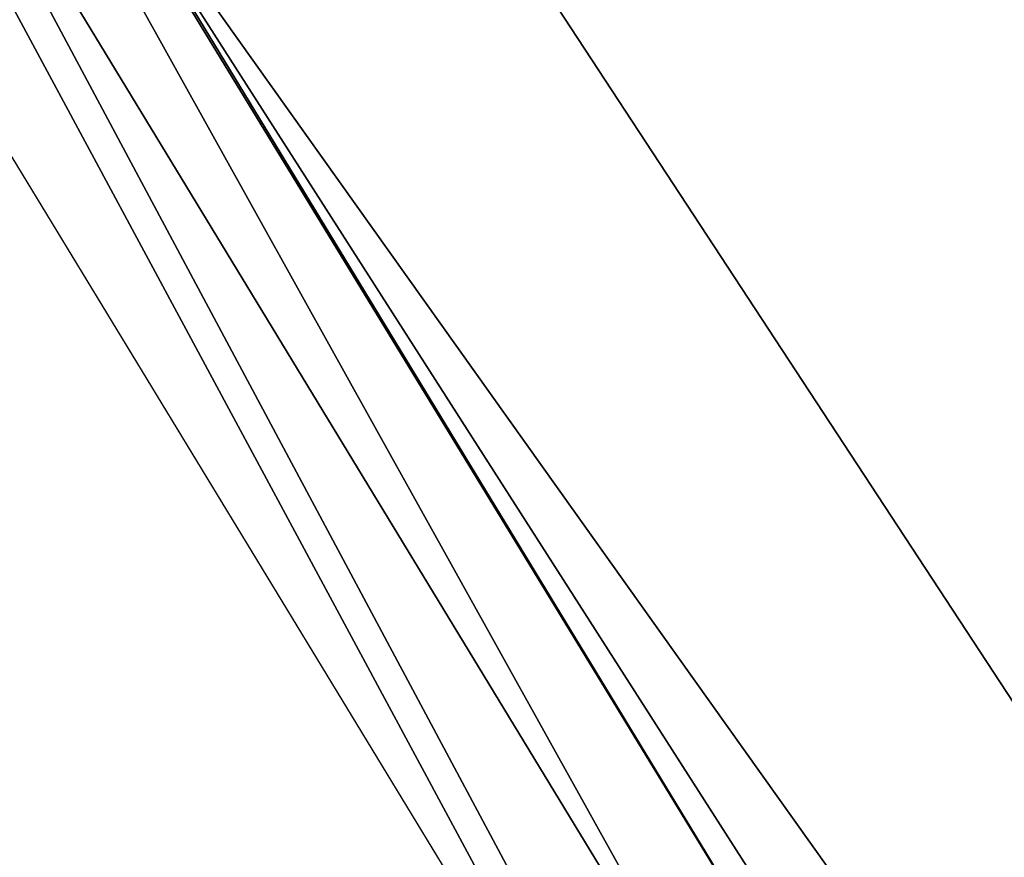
# Model space of a CAD drawing. Header units: millimetres. Extents: x 1 to 201, y 1 to 201.
# Tile 93 of 256: x 41.62 to 45.29, y 62.63 to 65.76. Entities that reach past the tile are written whole.
import ezdxf

# ---------------------------------------------------------------- set-up
doc = ezdxf.new("R2010")
doc.units = ezdxf.units.MM
doc.header["$LTSCALE"] = 25.4
doc.layers.get('0').update_dxf_attribs({"true_color": 0xff5454})

# ---------------------------------------------------------------- blocks, each defined once
blk = doc.blocks.new('MERIDA-LED-9514.STL#1')
at = {"color": 251, "true_color": 0x555555}
mesh = blk.add_polyface(dxfattribs=at)
corners = [(37.06753158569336, 74.51830291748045, -16), (43.46229934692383, 62.55453491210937, -4.000000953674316), (43.46229934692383, 62.55453491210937, -16), (37.06753158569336, 74.51830291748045, -4.000000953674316)]
mesh.append_faces([[corners[k] for k in face] for face in [(0, 1, 2), (1, 0, 3)]], dxfattribs={"vtx0": -1, "color": 251})
at = {"color": 7, "true_color": 0xffffff}
mesh = blk.add_polyface(dxfattribs=at)
corners = [(40.06090545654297, 69.42390441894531, -43.5), (44.62907409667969, 61.20905303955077, -43.86602401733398), (39.73591613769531, 69.25550842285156, -43.86602401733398), (44.92810440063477, 61.42013549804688, -43.5)]
mesh.append_faces([[corners[k] for k in face] for face in [(0, 1, 2), (1, 0, 3)]], dxfattribs={"vtx0": -1, "color": 7})
mesh = blk.add_polyface(dxfattribs=at)
corners = [(40.06090545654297, 69.42390441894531, -43.5), (41.67725372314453, 66.74999999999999, -42.99999999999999), (44.92810440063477, 61.42013549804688, -43.5)]
mesh.append_faces([[corners[k] for k in face] for face in [(0, 1, 2)]], dxfattribs={"color": 7})
mesh = blk.add_polyface(dxfattribs=at)
corners = [(39.73591613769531, 69.25550842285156, -43.86602401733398), (44.22058868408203, 60.92071533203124, -44), (39.29197311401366, 69.02547454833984, -44), (44.62907409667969, 61.20905303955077, -43.86602401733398)]
mesh.append_faces([[corners[k] for k in face] for face in [(0, 1, 2), (1, 0, 3)]], dxfattribs={"vtx0": -1, "color": 7})
at = {"color": 251, "true_color": 0x555555}
mesh = blk.add_polyface(dxfattribs=at)
corners = [(41.74028396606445, 68.68069458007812, -32.45290756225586), (47.74652481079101, 59.52327728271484, -34.25290679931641), (47.74652481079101, 59.52327728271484, -32.45290756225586), (41.74028396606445, 68.68069458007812, -34.25290679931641)]
mesh.append_faces([[corners[k] for k in face] for face in [(0, 1, 2), (1, 0, 3)]], dxfattribs={"vtx0": -1, "color": 251})
at = {"color": 7, "true_color": 0xffffff}
mesh = blk.add_polyface(dxfattribs=at)
corners = [(41.67725372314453, 66.74999999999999, -32.99999999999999), (49.23114776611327, 56.14203643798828, -32.99999999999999), (49.23114776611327, 56.14203643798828, -42.99999999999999)]
mesh.append_faces([[corners[k] for k in face] for face in [(0, 1, 2)]], dxfattribs={"color": 7})
mesh = blk.add_polyface(dxfattribs=at)
corners = [(41.67725372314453, 66.74999999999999, -32.99999999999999), (49.23114776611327, 56.14203643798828, -42.99999999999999), (45.03755950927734, 61.49739456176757, -42.99999999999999)]
mesh.append_faces([[corners[k] for k in face] for face in [(0, 1, 2)]], dxfattribs={"color": 7})
mesh = blk.add_polyface(dxfattribs=at)
corners = [(41.67725372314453, 66.74999999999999, -32.99999999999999), (45.03755950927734, 61.49739456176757, -42.99999999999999), (41.67725372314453, 66.74999999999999, -42.99999999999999)]
mesh.append_faces([[corners[k] for k in face] for face in [(0, 1, 2)]], dxfattribs={"color": 7})
mesh = blk.add_polyface(dxfattribs=at)
corners = [(41.67725372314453, 66.74999999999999, -42.99999999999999), (45.03755950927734, 61.49739456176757, -42.99999999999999), (44.92810440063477, 61.42013549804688, -43.5)]
mesh.append_faces([[corners[k] for k in face] for face in [(0, 1, 2)]], dxfattribs={"color": 7})
mesh = blk.add_polyface(dxfattribs=at)
corners = [(37.11161041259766, 66.62019348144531, -19), (44.27707672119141, 55.76497650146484, -17), (44.27707672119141, 55.76497650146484, -19), (37.11161041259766, 66.62019348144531, -17)]
mesh.append_faces([[corners[k] for k in face] for face in [(0, 1, 2), (1, 0, 3)]], dxfattribs={"vtx0": -1, "color": 7})

msp = doc.modelspace()

# ---------------------------------------------------------------- block references
at = {"color": 0}
msp.add_blockref('MERIDA-LED-9514.STL#1', (0, 0), dxfattribs=at)

doc.saveas('drawing.dxf')
